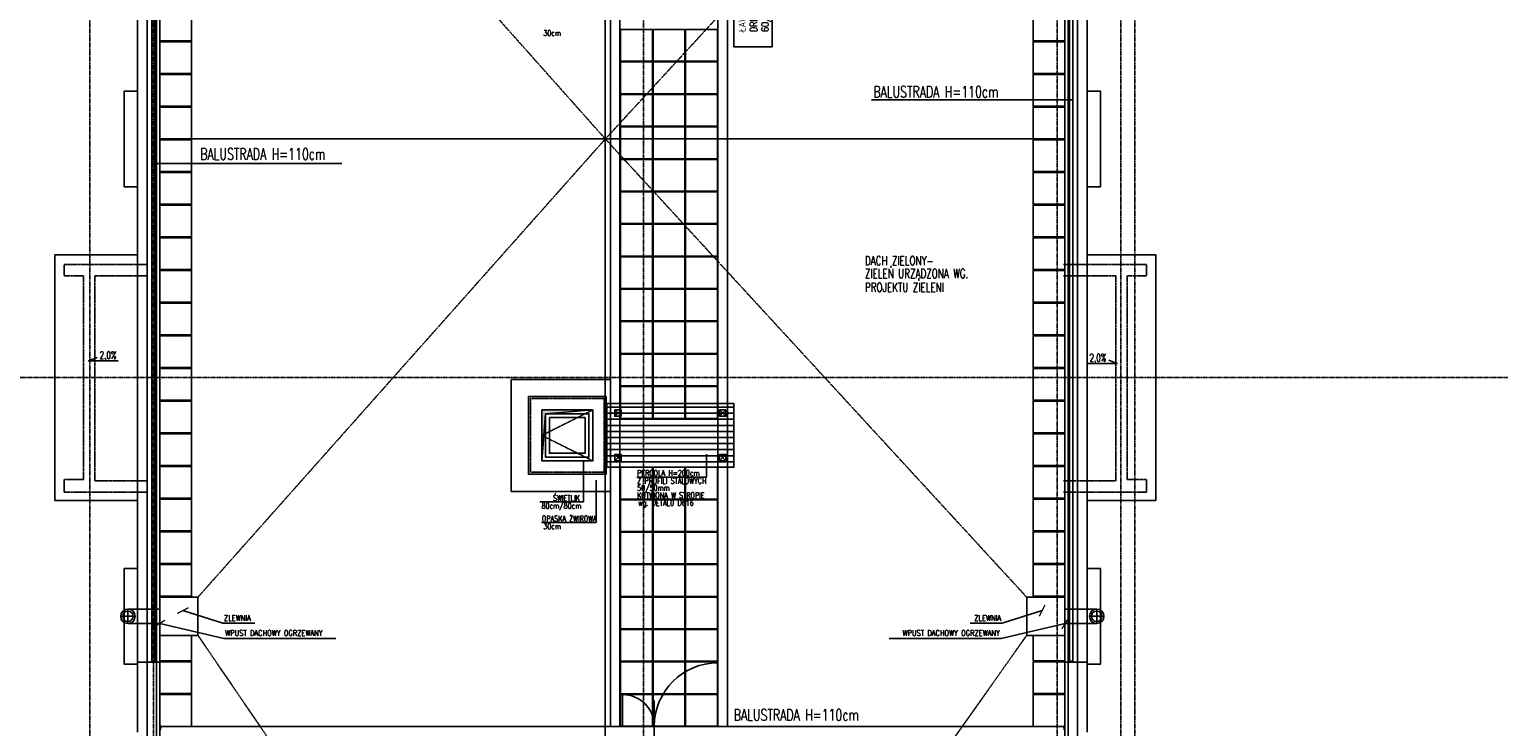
# Model space of a CAD drawing. Extents: x -7228 to 74941, y -112898 to 85621.
# Tile 19 of 256: x 54763 to 57071, y -100610 to -99514. Entities that reach past the tile are written whole.
import ezdxf
from ezdxf.enums import TextEntityAlignment as Align

# ---------------------------------------------------------------- set-up
doc = ezdxf.new("R2010")
doc.units = 0
doc.linetypes.add('CENTER', pattern=[2, 1.25, -0.25, 0.25, -0.25])
doc.linetypes.add('DASHED', pattern=[0.75, 0.5, -0.25])
doc.layers.get('0').update_dxf_attribs({"color": 101, "linetype": 'CONTINUOUS'})
for name, color, linetype in [('Ele-balustrada', 8, 'CONTINUOUS'), ('Ins-wod', 4, 'CONTINUOUS'), ('Okn---okna', 5, 'CONTINUOUS'), ('Opis-spadki', 61, 'CONTINUOUS'), ('Os-osie glowne', 1, 'CENTER'), ('Pos-ceramika', 14, 'CONTINUOUS'), ('Pzt-chodniki-hatch', 252, 'CONTINUOUS'), ('Sc-metal', 141, 'CONTINUOUS'), ('Sch-opis', 51, 'CONTINUOUS'), ('W-idok', 8, 'CONTINUOUS'), ('W-idok pod', 5, 'DASHED'), ('W-izol-w', 144, 'CONTINUOUS'), ('W-otwor-strop', 1, 'CONTINUOUS'), ('W-widok-spadki', 61, 'CONTINUOUS'), ('Wyp-meble', 155, 'CONTINUOUS')]:
    doc.layers.add(name, color=color, linetype=linetype)
doc.styles.add('ROMANS', font='romans', dxfattribs={"width": 0.85})
doc.dimstyles.new('CHMIELNA', dxfattribs={"dimscale": 3.5, "dimtxt": 4, "dimasz": 1.5, "dimexe": 3, "dimexo": 0, "dimgap": 1, "dimtad": 1, "dimdec": 1, "dimrnd": 0.5, "dimzin": 12, "dimdsep": 46, "dimtxsty": 'ROMANS', "dimblk": 'DIMTICK', "dimcen": 0.09, "dimse1": 1, "dimse2": 1, "dimclrd": 143, "dimclrt": 53, "dimadec": 0, "dimazin": 0, "dimtfac": 1, "dimtdec": 1, "dimtix": 1, "dimtmove": 2, "dimatfit": 2, "dimldrblk": 'ARCHTICK', "dimfxl": 0, "dimtolj": 1, "dimtzin": 0, "dimarcsym": 0})

# ---------------------------------------------------------------- blocks, each defined once
blk = doc.blocks.new('SPADKI')
at = {"ltscale": 25}
blk.add_lwpolyline([(0, 0), (0, -70), (-8, -50), (-8, -50)], dxfattribs=at)
at = {"ltscale": 25, "style": 'ROMANS', "width": 0.7}
blk.add_attdef('SP%', text='', height=18, rotation=90, dxfattribs=at).set_placement((-4.9, -24), align=Align.CENTER)
blk = doc.blocks.new('DIMTICK')
for p, q in [((-1, 0), (1, 0)), ((0, 1), (0, -1))]:
    blk.add_line(p, q)
at = {"const_width": 0.141}
blk.add_lwpolyline([(0.71, 0.71), (-0.71, -0.71)], dxfattribs=at)
blk = doc.blocks.new('_sfkhmgkjm')
for points in [[(-3.5, 0), (-3.5, -0.5)], [(-3.5, 0), (3.5, 0), (3.5, 0)], [(3.5, 0), (3.5, -0.5)]]:
    blk.add_lwpolyline(points)
blk.add_lwpolyline([(3.5, -0.5, -0.284735), (-3.5, -0.5, -7)], format="xyb")
blk = doc.blocks.new('_kdjkgjksjhgkfhh')
for p, q in [((-11.2, 0), (11.2, 0)), ((0, 11.2), (0, -11.2))]:
    blk.add_line(p, q)
for radius in [11.3, 8.25]:
    blk.add_circle((0, 0), radius)

msp = doc.modelspace()

# ---------------------------------------------------------------- hatches: boundary and pattern name
at = {"layer": 'W-idok'}
h = msp.add_hatch(dxfattribs=at)
h.set_pattern_fill('ANSI31', color=256, scale=3, angle=135, style=0)
h.paths.add_polyline_path([(55669.829, -100102.083), (55669.829, -100202.083), (55869.547, -100202.083), (55869.547, -100102.083)])
at = {"layer": 'W-otwor-strop', "linetype": 'Continuous', "ltscale": 0.5}
msp.add_hatch(color=256, dxfattribs=at).paths.add_polyline_path([(55647.829, -100112.083), (55567.829, -100112.083), (55567.829, -100192.083), (55573.829, -100118.083)])

# ---------------------------------------------------------------- linework, layer by layer
at = {"layer": 'Ele-balustrada'}
for points in [[(54955.047, -100507.294), (54955.047, -97837.31)], [(54960.047, -100507.294), (54960.047, -97837.31)], [(56397.047, -100507.294), (56397.047, -97837.31)], [(56402.047, -100507.294), (56402.047, -97837.31)], [(55844.547, -100609.302), (55844.547, -100509.302)], [(55694.547, -100609.302), (55694.547, -100559.302)], [(55744.547, -100665.229), (55744.547, -100568.397)], [(54968.736, -100609.302), (56388.359, -100609.302)]]:
    msp.add_lwpolyline(points, dxfattribs=at)
for centre, radius, start, end in [((55844.547, -100609.302), 100, 90, 180), ((55694.547, -100609.302), 50, 0, 90)]:
    msp.add_arc(centre, radius, start, end, dxfattribs=at)
at = {"layer": 'Okn---okna', "linetype": 'DASHED', "ltscale": 0.5}
msp.add_lwpolyline([(55647.829, -100112.083), (55567.829, -100152.083), (55647.829, -100192.083)], dxfattribs=at)
at = {"layer": 'Okn---okna'}
for points in [[(55567.829, -100112.083), (55647.829, -100112.083), (55647.829, -100192.083), (55567.829, -100192.083)], [(55573.829, -100118.083), (55641.829, -100118.083), (55641.829, -100186.083), (55573.829, -100186.083)], [(55579.829, -100124.083), (55635.829, -100124.083), (55635.829, -100180.083), (55579.829, -100180.083)]]:
    msp.add_lwpolyline(points, close=True, dxfattribs=at)
at = {"layer": 'Os-osie glowne'}
for points in [[(54857.547, -102606.302), (54857.547, -96629.302)], [(54957.547, -102606.302), (54957.547, -96629.302)], [(55727.547, -102606.302), (55727.547, -96629.302)], [(56377.547, -102606.302), (56377.547, -96629.302)], [(56477.547, -102606.302), (56477.547, -96629.302)], [(56499.547, -102606.302), (56499.547, -96629.302)], [(50525.547, -100061.302), (62792.547, -100061.302)]]:
    msp.add_lwpolyline(points, dxfattribs=at)
at = {"layer": 'Pos-ceramika'}
msp.add_lwpolyline([(55519.829, -100064.083), (55675.547, -100064.083), (55675.547, -100240.083), (55519.829, -100240.083)], close=True, dxfattribs=at)
at = {"layer": 'Pzt-chodniki-hatch'}
for points in [[(54967.547, -99482.182), (54967.547, -99532.182), (55017.547, -99532.182), (55017.547, -99482.182)], [(56339.547, -99482.182), (56339.547, -99532.182), (56389.547, -99532.182), (56389.547, -99482.182)], [(55691.548, -99514.302), (55691.548, -99564.302), (55741.548, -99564.302), (55741.548, -99514.302)], [(55742.548, -99514.302), (55742.548, -99564.302), (55792.548, -99564.302), (55792.548, -99514.302)], [(55793.548, -99514.302), (55793.548, -99564.302), (55843.548, -99564.302), (55843.548, -99514.302)], [(54967.547, -99533.522), (54967.547, -99583.522), (55017.547, -99583.522), (55017.547, -99533.522)], [(56339.547, -99533.522), (56339.547, -99583.522), (56389.547, -99583.522), (56389.547, -99533.522)], [(55691.548, -99565.302), (55691.548, -99615.302), (55741.548, -99615.302), (55741.548, -99565.302)], [(55742.548, -99565.302), (55742.548, -99615.302), (55792.548, -99615.302), (55792.548, -99565.302)], [(55793.548, -99565.302), (55793.548, -99615.302), (55843.548, -99615.302), (55843.548, -99565.302)], [(54967.547, -99584.862), (54967.547, -99634.862), (55017.547, -99634.862), (55017.547, -99584.862)], [(56339.547, -99584.862), (56339.547, -99634.862), (56389.547, -99634.862), (56389.547, -99584.862)], [(55691.548, -99616.302), (55691.548, -99666.302), (55741.548, -99666.302), (55741.548, -99616.302)], [(55742.548, -99616.302), (55742.548, -99666.302), (55792.548, -99666.302), (55792.548, -99616.302)], [(55793.548, -99616.302), (55793.548, -99666.302), (55843.548, -99666.302), (55843.548, -99616.302)], [(54967.547, -99636.202), (54967.547, -99686.202), (55017.547, -99686.202), (55017.547, -99636.202)], [(56339.547, -99636.202), (56339.547, -99686.202), (56389.547, -99686.202), (56389.547, -99636.202)], [(55691.548, -99667.302), (55691.548, -99717.302), (55741.548, -99717.302), (55741.548, -99667.302)], [(55742.548, -99667.302), (55742.548, -99717.302), (55792.548, -99717.302), (55792.548, -99667.302)], [(55793.548, -99667.302), (55793.548, -99717.302), (55843.548, -99717.302), (55843.548, -99667.302)], [(54967.547, -99687.542), (54967.547, -99737.542), (55017.547, -99737.542), (55017.547, -99687.542)], [(56339.547, -99687.542), (56339.547, -99737.542), (56389.547, -99737.542), (56389.547, -99687.542)], [(55691.548, -99718.302), (55691.548, -99768.302), (55741.548, -99768.302), (55741.548, -99718.302)], [(55742.548, -99718.302), (55742.548, -99768.302), (55792.548, -99768.302), (55792.548, -99718.302)], [(55793.548, -99718.302), (55793.548, -99768.302), (55843.548, -99768.302), (55843.548, -99718.302)], [(54967.547, -99738.882), (54967.547, -99788.882), (55017.547, -99788.882), (55017.547, -99738.882)], [(56339.547, -99738.882), (56339.547, -99788.882), (56389.547, -99788.882), (56389.547, -99738.882)], [(55691.548, -99769.302), (55691.548, -99819.302), (55741.548, -99819.302), (55741.548, -99769.302)], [(55742.548, -99769.302), (55742.548, -99819.302), (55792.548, -99819.302), (55792.548, -99769.302)], [(55793.548, -99769.302), (55793.548, -99819.302), (55843.548, -99819.302), (55843.548, -99769.302)], [(54967.547, -99790.222), (54967.547, -99840.222), (55017.547, -99840.222), (55017.547, -99790.222)], [(56339.547, -99790.222), (56339.547, -99840.222), (56389.547, -99840.222), (56389.547, -99790.222)], [(55691.548, -99820.302), (55691.548, -99870.302), (55741.548, -99870.302), (55741.548, -99820.302)], [(55742.548, -99820.302), (55742.548, -99870.302), (55792.548, -99870.302), (55792.548, -99820.302)], [(55793.548, -99820.302), (55793.548, -99870.302), (55843.548, -99870.302), (55843.548, -99820.302)], [(54967.547, -99841.562), (54967.547, -99891.562), (55017.547, -99891.562), (55017.547, -99841.562)], [(56339.547, -99841.562), (56339.547, -99891.562), (56389.547, -99891.562), (56389.547, -99841.562)], [(55691.548, -99871.302), (55691.548, -99921.302), (55741.548, -99921.302), (55741.548, -99871.302)], [(55742.548, -99871.302), (55742.548, -99921.302), (55792.548, -99921.302), (55792.548, -99871.302)], [(55793.548, -99871.302), (55793.548, -99921.302), (55843.548, -99921.302), (55843.548, -99871.302)], [(54967.547, -99892.902), (54967.547, -99942.902), (55017.547, -99942.902), (55017.547, -99892.902)], [(56339.547, -99892.902), (56339.547, -99942.902), (56389.547, -99942.902), (56389.547, -99892.902)], [(55691.548, -99922.302), (55691.548, -99972.302), (55741.548, -99972.302), (55741.548, -99922.302)], [(55742.548, -99922.302), (55742.548, -99972.302), (55792.548, -99972.302), (55792.548, -99922.302)], [(55793.548, -99922.302), (55793.548, -99972.302), (55843.548, -99972.302), (55843.548, -99922.302)], [(54967.547, -99944.242), (54967.547, -99994.242), (55017.547, -99994.242), (55017.547, -99944.242)], [(56339.547, -99944.242), (56339.547, -99994.242), (56389.547, -99994.242), (56389.547, -99944.242)], [(55691.548, -99973.302), (55691.548, -100023.302), (55741.548, -100023.302), (55741.548, -99973.302)], [(55742.548, -99973.302), (55742.548, -100023.302), (55792.548, -100023.302), (55792.548, -99973.302)], [(55793.548, -99973.302), (55793.548, -100023.302), (55843.548, -100023.302), (55843.548, -99973.302)], [(54967.547, -99995.582), (54967.547, -100045.582), (55017.547, -100045.582), (55017.547, -99995.582)], [(56339.547, -99995.582), (56339.547, -100045.582), (56389.547, -100045.582), (56389.547, -99995.582)], [(55691.548, -100024.302), (55691.548, -100074.302), (55741.548, -100074.302), (55741.548, -100024.302)], [(55742.548, -100024.302), (55742.548, -100074.302), (55792.548, -100074.302), (55792.548, -100024.302)], [(55793.548, -100024.302), (55793.548, -100074.302), (55843.548, -100074.302), (55843.548, -100024.302)], [(54967.547, -100046.922), (54967.547, -100096.922), (55017.547, -100096.922), (55017.547, -100046.922)], [(56339.547, -100046.922), (56339.547, -100096.922), (56389.547, -100096.922), (56389.547, -100046.922)], [(55691.548, -100075.302), (55691.548, -100125.302), (55741.548, -100125.302), (55741.548, -100075.302)], [(55742.548, -100075.302), (55742.548, -100125.302), (55792.548, -100125.302), (55792.548, -100075.302)], [(55793.548, -100075.302), (55793.548, -100125.302), (55843.548, -100125.302), (55843.548, -100075.302)], [(54967.547, -100098.262), (54967.547, -100148.262), (55017.547, -100148.262), (55017.547, -100098.262)], [(56339.547, -100098.262), (56339.547, -100148.262), (56389.547, -100148.262), (56389.547, -100098.262)], [(54967.547, -100149.602), (54967.547, -100199.602), (55017.547, -100199.602), (55017.547, -100149.602)], [(56339.547, -100149.602), (56339.547, -100199.602), (56389.547, -100199.602), (56389.547, -100149.602)], [(54967.547, -100200.942), (54967.547, -100250.942), (55017.547, -100250.942), (55017.547, -100200.942)], [(55691.548, -100202.083), (55691.548, -100252.083), (55741.548, -100252.083), (55741.548, -100202.083)], [(55742.548, -100202.083), (55742.548, -100252.083), (55792.548, -100252.083), (55792.548, -100202.083)], [(55793.548, -100202.083), (55793.548, -100252.083), (55843.548, -100252.083), (55843.548, -100202.083)], [(56339.547, -100200.942), (56339.547, -100250.942), (56389.547, -100250.942), (56389.547, -100200.942)], [(54967.547, -100252.282), (54967.547, -100302.282), (55017.547, -100302.282), (55017.547, -100252.282)], [(55691.548, -100253.083), (55691.548, -100303.083), (55741.548, -100303.083), (55741.548, -100253.083)], [(55742.548, -100253.083), (55742.548, -100303.083), (55792.548, -100303.083), (55792.548, -100253.083)], [(55793.548, -100253.083), (55793.548, -100303.083), (55843.548, -100303.083), (55843.548, -100253.083)], [(56339.547, -100252.282), (56339.547, -100302.282), (56389.547, -100302.282), (56389.547, -100252.282)], [(54967.547, -100303.622), (54967.547, -100353.622), (55017.547, -100353.622), (55017.547, -100303.622)], [(55691.548, -100304.083), (55691.548, -100354.083), (55741.548, -100354.083), (55741.548, -100304.083)], [(55742.548, -100304.083), (55742.548, -100354.083), (55792.548, -100354.083), (55792.548, -100304.083)], [(55793.548, -100304.083), (55793.548, -100354.083), (55843.548, -100354.083), (55843.548, -100304.083)], [(56339.547, -100303.622), (56339.547, -100353.622), (56389.547, -100353.622), (56389.547, -100303.622)], [(54967.547, -100354.962), (54967.547, -100404.962), (55017.547, -100404.962), (55017.547, -100354.962)], [(55691.548, -100355.083), (55691.548, -100405.083), (55741.548, -100405.083), (55741.548, -100355.083)], [(55742.548, -100355.083), (55742.548, -100405.083), (55792.548, -100405.083), (55792.548, -100355.083)], [(55793.548, -100355.083), (55793.548, -100405.083), (55843.548, -100405.083), (55843.548, -100355.083)], [(56339.547, -100354.962), (56339.547, -100404.962), (56389.547, -100404.962), (56389.547, -100354.962)], [(55691.548, -100406.083), (55691.548, -100456.083), (55741.548, -100456.083), (55741.548, -100406.083)], [(55742.548, -100406.083), (55742.548, -100456.083), (55792.548, -100456.083), (55792.548, -100406.083)], [(55793.548, -100406.083), (55793.548, -100456.083), (55843.548, -100456.083), (55843.548, -100406.083)], [(54967.547, -100466.302), (54967.547, -100506.302), (55017.547, -100506.302), (55017.547, -100466.302)], [(55691.548, -100457.083), (55691.548, -100507.083), (55741.548, -100507.083), (55741.548, -100457.083)], [(55742.548, -100457.083), (55742.548, -100507.083), (55792.548, -100507.083), (55792.548, -100457.083)], [(55793.548, -100457.083), (55793.548, -100507.083), (55843.548, -100507.083), (55843.548, -100457.083)], [(56339.547, -100466.302), (56339.547, -100506.302), (56389.547, -100506.302), (56389.547, -100466.302)], [(54967.547, -100507.802), (54967.547, -100557.802), (55017.547, -100557.802), (55017.547, -100507.802)], [(55691.548, -100508.083), (55691.548, -100558.083), (55741.548, -100558.083), (55741.548, -100508.083)], [(55742.548, -100508.083), (55742.548, -100558.083), (55792.548, -100558.083), (55792.548, -100508.083)], [(55793.548, -100508.083), (55793.548, -100558.083), (55843.548, -100558.083), (55843.548, -100508.083)], [(56339.547, -100507.802), (56339.547, -100557.802), (56389.547, -100557.802), (56389.547, -100507.802)], [(54967.547, -100559.302), (54967.547, -100609.302), (55017.547, -100609.302), (55017.547, -100559.302)], [(55691.548, -100559.083), (55691.548, -100609.083), (55741.548, -100609.083), (55741.548, -100559.083)], [(55742.548, -100559.083), (55742.548, -100609.083), (55792.548, -100609.083), (55792.548, -100559.083)], [(55793.548, -100559.083), (55793.548, -100609.083), (55843.548, -100609.083), (55843.548, -100559.083)], [(56339.547, -100559.302), (56339.547, -100609.302), (56389.547, -100609.302), (56389.547, -100559.302)]]:
    msp.add_lwpolyline(points, close=True, dxfattribs=at)
at = {"layer": 'Sc-metal'}
for points in [[(55682.329, -100112.083), (55682.329, -100122.083), (55692.329, -100122.083), (55692.329, -100112.083)], [(55857.047, -100112.083), (55857.047, -100122.083), (55847.047, -100122.083), (55847.047, -100112.083)], [(55682.329, -100192.083), (55682.329, -100182.083), (55692.329, -100182.083), (55692.329, -100192.083)], [(55857.047, -100192.083), (55857.047, -100182.083), (55847.047, -100182.083), (55847.047, -100192.083)]]:
    msp.add_lwpolyline(points, close=True, dxfattribs=at)
for points in [[(55682.329, -100112.083), (55692.329, -100122.083)], [(55692.329, -100112.083), (55682.329, -100122.083)], [(55857.047, -100112.083), (55847.047, -100122.083)], [(55847.047, -100112.083), (55857.047, -100122.083)], [(55682.329, -100192.083), (55692.329, -100182.083)], [(55692.329, -100192.083), (55682.329, -100182.083)], [(55857.047, -100192.083), (55847.047, -100182.083)], [(55847.047, -100192.083), (55857.047, -100182.083)]]:
    msp.add_lwpolyline(points, dxfattribs=at)
at = {"layer": 'Sch-opis'}
for points in [[(56085.689, -99624.639), (56402.047, -99624.639)], [(55253.592, -99724.677), (54960.047, -99724.677)], [(55564.533, -100256.736), (55633.27, -100256.736), (55633.27, -100192.083)], [(55717.299, -100217.464), (55826.271, -100217.464), (55826.271, -100181.822)], [(55653, -100289.006), (55653, -100222.627)], [(55567.21, -100289.006), (55653, -100289.006)]]:
    msp.add_lwpolyline(points, dxfattribs=at)
at = {"layer": 'W-idok', "linetype": 'DASHED', "ltscale": 0.5}
for p, q in [((54962.547, -99474.302), (54962.547, -99898.302)), ((56394.547, -99898.302), (56394.547, -99474.302)), ((54947.547, -99489.302), (54947.547, -99883.302)), ((56409.547, -99883.302), (56409.547, -99489.302)), ((54947.547, -99883.302), (54947.547, -100239.302)), ((54962.547, -99898.302), (54962.547, -100224.302)), ((56394.547, -100224.302), (56394.547, -99898.302)), ((56409.547, -100239.302), (56409.547, -99883.302)), ((54947.547, -100239.302), (54947.547, -100633.302)), ((54962.547, -100224.302), (54962.547, -100648.302)), ((56394.547, -100648.302), (56394.547, -100224.302)), ((56409.547, -100633.302), (56409.547, -100239.302))]:
    msp.add_line(p, q, dxfattribs=at)
at = {"layer": 'W-idok'}
for points in [[(55844.547, -97836.302), (55844.547, -100609.302)], [(55690.547, -98190.302), (55690.547, -100609.302)], [(55675.547, -98833.758), (55675.547, -100609.302)], [(55859.547, -98913.444), (55859.547, -100609.302)], [(55669.829, -100102.083), (55669.829, -100202.083), (55869.547, -100202.083), (55869.547, -100102.083), (55669.829, -100102.083)], [(54917.547, -100425.052), (54967.547, -100425.052)], [(56439.547, -100425.052), (56389.547, -100425.052)], [(54917.547, -100447.552), (54967.547, -100447.552)], [(56439.547, -100447.552), (56389.547, -100447.552)]]:
    msp.add_lwpolyline(points, dxfattribs=at)
msp.add_lwpolyline([(55546.829, -100091.083), (55668.829, -100091.083), (55668.829, -100213.083), (55546.829, -100213.083)], close=True, dxfattribs=at)
at = {"layer": 'W-idok', "linetype": 'DASHED'}
msp.add_lwpolyline([(55549.829, -100094.083), (55665.829, -100094.083), (55665.829, -100210.083), (55549.829, -100210.083)], close=True, dxfattribs=at)
at = {"layer": 'W-idok pod', "linetype": 'Continuous'}
for p, q in [((54932.547, -99868.302), (54802.547, -99868.302)), ((54802.547, -99868.302), (54802.547, -100254.302)), ((56532.547, -99868.302), (56424.547, -99868.302)), ((56532.547, -100254.302), (56532.547, -99868.302)), ((54802.547, -100254.302), (54932.547, -100254.302)), ((56424.547, -100254.302), (56532.547, -100254.302))]:
    msp.add_line(p, q, dxfattribs=at)
for points in [[(54932.547, -99611.302), (54911.547, -99611.302), (54911.547, -99761.302), (54932.547, -99761.302)], [(56424.547, -99611.302), (56445.547, -99611.302), (56445.547, -99761.302), (56424.547, -99761.302)], [(54932.547, -100361.302), (54911.547, -100361.302), (54911.547, -100511.302), (54932.547, -100511.302)], [(56424.547, -100361.302), (56445.547, -100361.302), (56445.547, -100511.302), (56435.047, -100511.302), (56424.547, -100511.302)]]:
    msp.add_lwpolyline(points, dxfattribs=at)
at = {"layer": 'W-idok pod'}
for points in [[(54947.547, -99883.302), (54817.547, -99883.302), (54817.547, -99901.302), (54847.547, -99901.302), (54847.547, -100221.302), (54817.547, -100221.302), (54817.547, -100241.302), (54947.547, -100241.302)], [(56387.547, -99883.302), (56517.547, -99883.302), (56517.547, -99901.302), (56487.547, -99901.302), (56487.547, -100221.302), (56517.547, -100221.302), (56517.547, -100241.302), (56387.547, -100241.302)], [(54947.547, -99901.302), (54865.547, -99901.302), (54865.547, -100223.302), (54947.547, -100223.302)], [(56387.547, -99901.302), (56469.547, -99901.302), (56469.547, -100223.302), (56387.547, -100223.302)]]:
    msp.add_lwpolyline(points, dxfattribs=at)
at = {"layer": 'W-izol-w', "linetype": 'Continuous'}
for p, q in [((54932.547, -99118.302), (54932.547, -99868.302)), ((56424.547, -99868.302), (56424.547, -99118.302)), ((54967.547, -99469.302), (54967.547, -99903.302)), ((56389.547, -99903.302), (56389.547, -99469.302)), ((54932.547, -99868.302), (54932.547, -100618.302)), ((56424.547, -100618.302), (56424.547, -99868.302)), ((54967.547, -99903.302), (54967.547, -100219.302)), ((56389.547, -100219.302), (56389.547, -99903.302)), ((54967.547, -100219.302), (54967.547, -100653.302)), ((56389.547, -100653.302), (56389.547, -100219.302))]:
    msp.add_line(p, q, dxfattribs=at)
for points in [[(54967.547, -100508.302), (54932.547, -100508.302)], [(56389.547, -100508.302), (56424.547, -100508.302)]]:
    msp.add_lwpolyline(points, dxfattribs=at)
at = {"layer": 'W-otwor-strop', "ltscale": 0.5}
msp.add_lwpolyline([(55567.829, -100112.083), (55647.829, -100112.083), (55647.829, -100192.083), (55567.829, -100192.083)], close=True, dxfattribs=at)
msp.add_lwpolyline([(55567.829, -100192.083), (55573.829, -100118.083), (55647.829, -100112.083)], dxfattribs=at)
at = {"layer": 'W-widok-spadki', "linetype": 'DASHED', "ltscale": 0.5}
for points in [[(55667.547, -101403.302), (55667.547, -98190.302)], [(55667.547, -99686.302), (55027.547, -98967.302)], [(56329.547, -98967.302), (55667.547, -99686.302)], [(54967.547, -99686.302), (56389.547, -99686.302)], [(55027.547, -100406.302), (55667.547, -99686.302)], [(55667.547, -99686.302), (56329.547, -100406.302)], [(55667.547, -101403.302), (55027.547, -100466.302)], [(56329.547, -100466.302), (55667.547, -101403.302)]]:
    msp.add_lwpolyline(points, dxfattribs=at)
for points in [[(54967.547, -100406.302), (55027.547, -100406.302), (55027.547, -100466.302), (54967.547, -100466.302)], [(56389.547, -100406.302), (56329.547, -100406.302), (56329.547, -100466.302), (56389.547, -100466.302)]]:
    msp.add_lwpolyline(points, close=True, dxfattribs=at)
at = {"layer": 'Wyp-meble'}
msp.add_lwpolyline([(55929.547, -99421.302), (55869.547, -99421.302), (55869.547, -99541.302), (55929.547, -99541.302)], close=True, dxfattribs=at)

# ---------------------------------------------------------------- block references
at = {"layer": 'Ele-balustrada', "xscale": -1}
for p, rotation in [((54957.547, -100508.302), 180), ((54967.547, -100611.302), 90)]:
    msp.add_blockref('_sfkhmgkjm', p, dxfattribs=dict(at, rotation=rotation))
at = {"layer": 'Ele-balustrada'}
for p, rotation in [((56399.547, -100508.302), 179.9999999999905), ((56389.547, -100611.302), 270)]:
    msp.add_blockref('_sfkhmgkjm', p, dxfattribs=dict(at, rotation=rotation))
at = {"layer": 'Ins-wod'}
for p in [(54917.547, -100436.302), (56439.547, -100436.302)]:
    msp.add_blockref('_kdjkgjksjhgkfhh', p, dxfattribs=at)
at = {"layer": 'Opis-spadki', "xscale": 0.6604040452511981, "yscale": 0.6604040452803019, "zscale": 0.6604040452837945, "rotation": 270}
msp.add_blockref('SPADKI', (54902.08, -100035.173), dxfattribs=at).add_auto_attribs({'SP%': '2,0%'})
at = {"layer": 'Opis-spadki'}
ref = msp.add_blockref('SPADKI', (56425.365, -100039.208), dxfattribs=dict(at, xscale=-0.6604040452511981, yscale=0.6604040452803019, zscale=0.6604040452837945, rotation=90))
ref.add_attrib('SP%', '2,0%', dxfattribs={"layer": '0', "ltscale": 25, "height": 11.8873, "style": 'ROMANS', "width": 0.7}).set_placement((56441.246, -100035.974), align=Align.CENTER)

# ---------------------------------------------------------------- texts
at = {"layer": 'Sch-opis', "style": 'ROMANS', "width": 0.7}
for s, height, p in [('30cm', 9, (55570.069, -99524.364)), ('BALUSTRADA H=110cm', 18, (56088.572, -99621.156)), ('BALUSTRADA H=110cm', 18, (55031.122, -99718.914)), ('BALUSTRADA H=110cm', 18, (55031.122, -99718.914)), ('BALUSTRADA H=110cm', 18, (55031.122, -99718.914)), ('DACH ZIELONY- ', 14.4, (56075.388, -99884.775)), ('ZIELEŃ URZĄDZONA WG.', 14.4, (56075.388, -99905.018)), ('PROJEKTU ZIELENI', 14.4, (56075.388, -99926.566)), ('Z PROFILI STALOWYCH', 9, (55717.519, -100227.935)), ('PERGOLA H=200cm ', 9, (55717.541, -100215.699)), ('ŚWIETLIK ', 9, (55585.413, -100254.972)), ('50/50mm', 9, (55717.519, -100239.087)), ('KOTWIONA W STROPIE', 9, (55717.519, -100250.588)), ('80cm/80cm', 9, (55567.392, -100267.207)), ('wg. DETALU D616', 9, (55719.237, -100262.548)), ('OPASKA ŻWIROWA', 9, (55567.832, -100287.241)), ('30cm', 9, (55570.069, -100299.476)), ('BALUSTRADA H=110cm', 18, (55869.244, -100600.2))]:
    msp.add_text(s, height=height, dxfattribs=at).set_placement(p)
at = {"layer": 'Sch-opis', "insert": (55877.167, -99518.212), "char_height": 10.8, "width": 96.59286, "attachment_point": 1, "rotation": 90, "style": 'ROMANS'}
msp.add_mtext('ŁAWKA DREWNIANA\\P60/120', dxfattribs=at)
at = {"layer": 'Sch-opis', "char_height": 9, "width": 203.76147, "style": 'ROMANS'}
for s, insert, attachment_point in [('ZLEWNIA', (55068.528, -100434.313), 1), ('ZLEWNIA', (55068.528, -100434.313), 1), ('ZLEWNIA', (56289.087, -100434.313), 3), ('ZLEWNIA', (56289.087, -100434.313), 3), ('WPUST DACHOWY OGRZEWANY', (55070.354, -100458.108), 1), ('WPUST DACHOWY OGRZEWANY', (56287.261, -100458.108), 3)]:
    msp.add_mtext(s, dxfattribs=dict(at, insert=insert, attachment_point=attachment_point))

# ---------------------------------------------------------------- leaders
at = {"layer": 'Sch-opis'}
for points in [[(55003.833, -100427.405), (55066.521, -100447.381), (55116.806, -100447.381)], [(55003.833, -100427.405), (55066.521, -100447.381), (55116.806, -100447.381)], [(56353.782, -100427.405), (56291.094, -100447.381), (56240.81, -100447.381)], [(56353.782, -100427.405), (56291.094, -100447.381), (56240.81, -100447.381)], [(54967.547, -100447.552), (55068.347, -100471.175), (55243.928, -100471.175)], [(56390.068, -100447.552), (56289.269, -100471.175), (56113.687, -100471.175)]]:
    msp.add_leader(points, dimstyle='CHMIELNA', override={"dimasz": 4, "dimgap": 1, "dimtad": 0}, dxfattribs=at)

doc.saveas('drawing.dxf')
